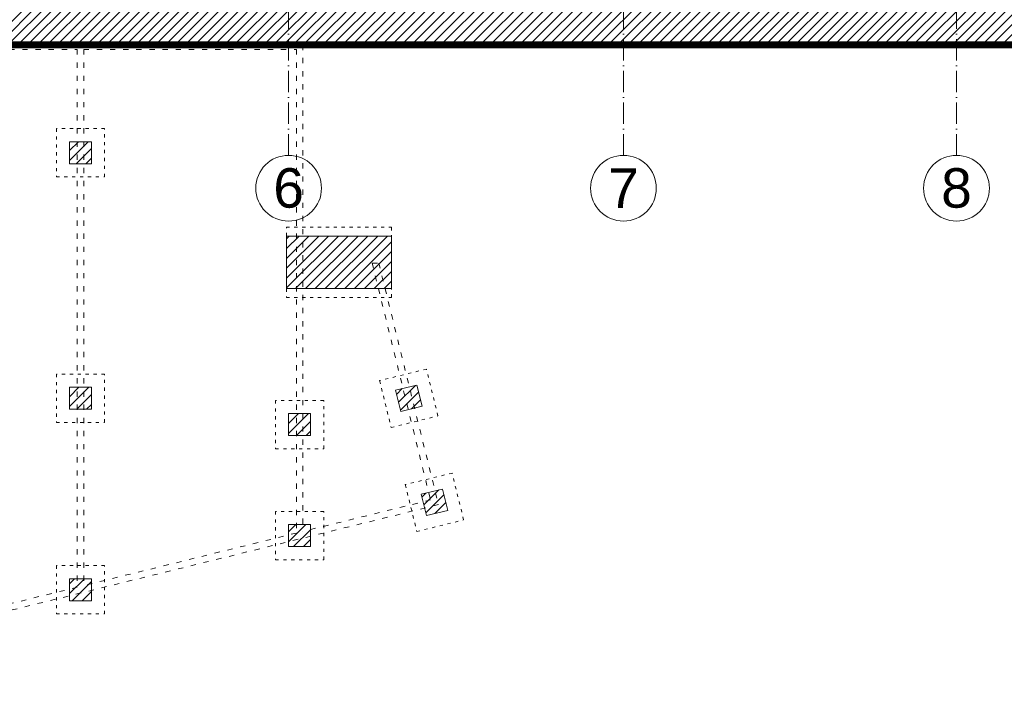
# Model space of a CAD drawing. Header units: millimetres. Extents: x 167773 to 185035, y -114105 to -66770.
# Tile 92 of 114: x 173164 to 174287, y -87814 to -87057. Entities that reach past the tile are written whole.
import ezdxf

# ---------------------------------------------------------------- set-up
doc = ezdxf.new("R2010")
doc.units = ezdxf.units.MM
for name, pattern in [('ACAD_ISO03W100', [30, 12, -18]), ('ACAD_ISO10W100', [18, 12, -3, 0, -3]), ('DASHED', [0.75, 0.5, -0.25])]:
    doc.linetypes.add(name, pattern=pattern)
doc.layers.add('!zakres', color=7, linetype='ACAD_ISO03W100', lineweight=60, true_color=0x8a14ff)
for name, color, linetype, lineweight in [('a-osie', 20, 'ACAD_ISO10W100', 9), ('b-przerywana1', 9, 'ACAD_ISO03W100', 9), ('b-ściany', 2, 'Continuous', 9), ('h-hatch', 8, 'Continuous', 9)]:
    doc.layers.add(name, color=color, linetype=linetype, lineweight=lineweight)
doc.styles.add('PPAB_100', font='arial.ttf', dxfattribs={"height": 18})

msp = doc.modelspace()

# ---------------------------------------------------------------- hatches: boundary and pattern name
at = {"layer": 'h-hatch'}
h = msp.add_hatch(dxfattribs=at)
h.set_pattern_fill('ANSI31', color=256, scale=2.5, style=0)
h.paths.add_polyline_path([(175326.4, -86763.9), (173498.4, -86763.9), (173498.4, -86687.9), (173456.4, -86687.9), (173456.4, -86768.9), (172740.4, -86768.9), (172740.4, -86509.9), (173049.4, -86509.9), (173049.4, -86462.9), (172688.4, -86462.9), (172688.4, -86772.9), (172675.4, -86772.9), (172675.4, -86807.9), (172689.4, -86807.9), (172689.4, -86840.9), (172719.4, -86840.9), (172719.4, -86794.9), (173456.4, -86794.9), (173456.4, -87037.9), (172866.4, -87037.9), (172866.4, -87085.9), (172893.4, -87085.9), (172893.4, -87154.9), (172736.4, -87154.9), (172736.4, -87085.9), (172786.4, -87085.9), (172786.4, -87037.9), (172719.4, -87037.9), (172719.4, -86930.9), (172689.4, -86930.9), (172689.4, -87037.9), (172684.4, -87037.9), (172684.4, -87085.9), (172708.4, -87085.9), (172708.4, -87154.9), (172341.4, -87154.9), (172341.4, -87085.9), (172341.4, -87037.9), (172313.4, -87037.9), (172313.4, -87085.9), (172313.4, -87154.9), (171946.4, -87154.9), (171946.4, -87085.9), (171949.4, -87085.9), (171949.4, -86927.9), (171828.4, -86927.9), (171828.4, -86937.9), (171922.4, -86937.9), (171922.4, -87037.9), (171899.4, -87037.9), (171899.4, -87085.9), (171919.4, -87085.9), (171919.4, -87154.9), (171559.4, -87154.9), (171559.4, -87085.9), (171559.4, -87037.9), (171562.4, -87037.9), (171562.4, -86937.9), (171738.4, -86937.9), (171738.4, -86927.9), (171562.4, -86927.9), (171562.4, -86882.9), (171531.4, -86882.9), (171531.4, -87045.9), (171008.4, -87045.9), (171008.4, -86802.9), (171393.4, -86802.9), (171393.4, -86817.9), (171405.4, -86817.9), (171405.4, -86802.9), (171438.4, -86802.9), (171438.4, -86762.9), (171159.4, -86762.9), (171159.4, -86722.9), (171105.4, -86722.9), (171105.4, -86757.9), (170976.4, -86757.9), (170976.4, -87085.9), (171540.4, -87085.9), (171540.4, -87172.9), (172913.4, -87172.9), (172913.4, -87085.9), (175326.4, -87085.9), (175326.4, -87028.9), (173498.4, -87028.9), (173498.4, -86811.9), (175326.4, -86811.9)])
h = msp.add_hatch(dxfattribs=at)
h.set_pattern_fill('ANSI31', color=256, scale=2.5, style=0)
h.paths.add_polyline_path([(173470.9, -87658), (173495.9, -87658), (173495.9, -87633), (173470.9, -87633)])
h.paths.add_polyline_path([(173220.9, -87719.7), (173245.9, -87719.7), (173245.9, -87694.7), (173220.9, -87694.7)])
h.paths.add_polyline_path([(172220.9, -87966.5), (172245.9, -87966.5), (172245.9, -87941.5), (172220.9, -87941.5)])
h.paths.add_polyline_path([(171970.9, -88028.2), (171995.9, -88028.2), (171995.9, -88003.2), (171970.9, -88003.2)])
h.paths.add_polyline_path([(171720.9, -88089.9), (171745.9, -88089.9), (171745.9, -88064.9), (171720.9, -88064.9)])
h.paths.add_polyline_path([(171648.3, -87784.1), (171672.6, -87778.1), (171666.6, -87753.9), (171642.3, -87759.9)])
h.paths.add_polyline_path([(171579.1, -87504), (171603.3, -87498), (171597.3, -87473.8), (171573.1, -87479.8)])
h.paths.add_polyline_path([(173628.1, -87622.7), (173652.4, -87616.7), (173646.4, -87592.4), (173622.1, -87598.4)])
h.paths.add_polyline_path([(173598.9, -87504), (173623.1, -87498), (173617.1, -87473.8), (173592.9, -87479.8)])
h.paths.add_polyline_path([(172970.9, -87781.4), (172995.9, -87781.4), (172995.9, -87756.4), (172970.9, -87756.4)])
h.paths.add_polyline_path([(172720.9, -87781.4), (172745.9, -87781.4), (172745.9, -87756.4), (172720.9, -87756.4)])
h.paths.add_polyline_path([(172470.9, -87781.4), (172495.9, -87781.4), (172495.9, -87756.4), (172470.9, -87756.4)])
h.paths.add_polyline_path([(172220.9, -87781.4), (172245.9, -87781.4), (172245.9, -87756.4), (172220.9, -87756.4)])
h.paths.add_polyline_path([(171970.9, -87781.4), (171995.9, -87781.4), (171995.9, -87756.4), (171970.9, -87756.4)])
h.paths.add_polyline_path([(171720.9, -87781.4), (171745.9, -87781.4), (171745.9, -87756.4), (171720.9, -87756.4)])
h.paths.add_polyline_path([(171720.9, -87501.4), (171745.9, -87501.4), (171745.9, -87476.4), (171720.9, -87476.4)])
h.paths.add_polyline_path([(171970.9, -87501.4), (171995.9, -87501.4), (171995.9, -87476.4), (171970.9, -87476.4)])
h.paths.add_polyline_path([(172220.9, -87501.4), (172245.9, -87501.4), (172245.9, -87476.4), (172220.9, -87476.4)])
h.paths.add_polyline_path([(172470.9, -87501.4), (172495.9, -87501.4), (172495.9, -87476.4), (172470.9, -87476.4)])
h.paths.add_polyline_path([(172720.9, -87501.4), (172745.9, -87501.4), (172745.9, -87476.4), (172720.9, -87476.4)])
h.paths.add_polyline_path([(173470.9, -87531.4), (173495.9, -87531.4), (173495.9, -87506.4), (173470.9, -87506.4)])
h.paths.add_polyline_path([(172970.9, -87501.4), (172995.9, -87501.4), (172995.9, -87476.4), (172970.9, -87476.4)])
h.paths.add_polyline_path([(173220.9, -87501.4), (173245.9, -87501.4), (173245.9, -87476.4), (173220.9, -87476.4)])
h.paths.add_polyline_path([(173220.9, -87221.4), (173245.9, -87221.4), (173245.9, -87196.4), (173220.9, -87196.4)])
h.paths.add_polyline_path([(172970.9, -87221.4), (172995.9, -87221.4), (172995.9, -87196.4), (172970.9, -87196.4)])
h.paths.add_polyline_path([(172720.9, -87221.4), (172745.9, -87221.4), (172745.9, -87196.4), (172720.9, -87196.4)])
h.paths.add_polyline_path([(172470.9, -87221.4), (172495.9, -87221.4), (172495.9, -87196.4), (172470.9, -87196.4)])
h.paths.add_polyline_path([(172220.9, -87221.4), (172245.9, -87221.4), (172245.9, -87196.4), (172220.9, -87196.4)])
h.paths.add_polyline_path([(171970.9, -87221.4), (171995.9, -87221.4), (171995.9, -87196.4), (171970.9, -87196.4)])
h.paths.add_polyline_path([(171720.9, -87221.4), (171745.9, -87221.4), (171745.9, -87196.4), (171720.9, -87196.4)])
h.paths.add_polyline_path([(171510, -87224), (171534.2, -87218), (171528.2, -87193.8), (171504, -87199.8)])
h.paths.add_polyline_path([(173468.4, -87363.9), (173588.4, -87363.9), (173588.4, -87303.9), (173468.4, -87303.9)])

# ---------------------------------------------------------------- linework, layer by layer
at = {"layer": '!zakres', "linetype": 'DASHED', "ltscale": 60, "const_width": 8, "flags": 128}
msp.add_lwpolyline([(177165.9, -86145.9), (179254.4, -86145.9), (179254.4, -87087.9), (175743.4, -87087.9), (175743.4, -87085.9), (170976.4, -87085.9), (170976.4, -86757.9), (171105.4, -86757.9), (171105.4, -86186.9), (170976.4, -86186.9), (170976.4, -86145.9), (176980, -86145.9), (177896.2, -82620.9), (177326.7, -82620.9), (177326.7, -82317.9)], dxfattribs=at)
at = {"layer": 'a-osie', "ltscale": 2}
for p, q in [((173470.9, -87211.9), (173470.9, -86011.9)), ((173852.9, -87211.9), (173852.9, -86011.9)), ((174232.9, -87211.9), (174232.9, -86011.9))]:
    msp.add_line(p, q, dxfattribs=at)
at = {"layer": 'a-osie', "linetype": 'Continuous'}
for centre in [(173470.9, -87249.4), (173852.9, -87249.4), (173852.9, -87249.4), (174232.9, -87249.4)]:
    msp.add_circle(centre, 37.5, dxfattribs=at)
at = {"layer": 'b-przerywana1', "ltscale": 0.5}
for p, q in [((172987.1, -87091.1), (173229.7, -87091.1)), ((173229.7, -87091.1), (173229.7, -87704.3)), ((173237.1, -87091.1), (173237.1, -87702.5)), ((173237.1, -87091.1), (173479.7, -87091.1)), ((173479.7, -87091.1), (173479.7, -87642.6)), ((173487.1, -87085.9), (173487.1, -87640.8)), ((173566.2, -87334.9), (173632.8, -87604.8)), ((173632.8, -87604.8), (173487.1, -87640.8)), ((173479.7, -87642.6), (173237.1, -87702.5)), ((173229.7, -87704.3), (172987.1, -87764.2))]:
    msp.add_line(p, q, dxfattribs=at)
at = {"layer": 'b-przerywana1', "ltscale": 0.3}
for points in [[(173205.9, -87236.4), (173260.9, -87236.4), (173260.9, -87181.4), (173205.9, -87181.4)], [(173205.9, -87516.4), (173260.9, -87516.4), (173260.9, -87461.4), (173205.9, -87461.4)], [(173587.9, -87522.2), (173641.3, -87509), (173628.1, -87455.6), (173574.7, -87468.8)], [(173455.9, -87546.4), (173510.9, -87546.4), (173510.9, -87491.4), (173455.9, -87491.4)], [(173617.2, -87640.8), (173670.6, -87627.6), (173657.4, -87574.2), (173604, -87587.4)], [(173455.9, -87673), (173510.9, -87673), (173510.9, -87618), (173455.9, -87618)], [(173205.9, -87734.7), (173260.9, -87734.7), (173260.9, -87679.7), (173205.9, -87679.7)]]:
    msp.add_lwpolyline(points, close=True, dxfattribs=at)
for points in [[(173468.4, -87303.9), (173468.4, -87293.9), (173588.4, -87293.9), (173588.4, -87303.9)], [(173468.4, -87363.9), (173468.4, -87373.9), (173588.4, -87373.9), (173588.4, -87363.9)]]:
    msp.add_lwpolyline(points, dxfattribs=at)
at = {"layer": 'b-przerywana1', "ltscale": 0.5}
for points in [[(173573.8, -87334.9), (173641.8, -87610.2), (171730.7, -88081.9)], [(173566.2, -87334.9), (173573.8, -87334.9)]]:
    msp.add_lwpolyline(points, dxfattribs=at)
at = {"layer": 'b-ściany'}
msp.add_line((172913.4, -87085.9), (175743.4, -87085.9), dxfattribs=at)
for points in [[(173220.9, -87221.4), (173245.9, -87221.4), (173245.9, -87196.4), (173220.9, -87196.4)], [(173468.4, -87363.9), (173588.4, -87363.9), (173588.4, -87303.9), (173468.4, -87303.9)], [(173220.9, -87501.4), (173245.9, -87501.4), (173245.9, -87476.4), (173220.9, -87476.4)], [(173598.9, -87504), (173623.1, -87498), (173617.1, -87473.8), (173592.9, -87479.8)], [(173470.9, -87531.4), (173495.9, -87531.4), (173495.9, -87506.4), (173470.9, -87506.4)], [(173628.1, -87622.7), (173652.4, -87616.7), (173646.4, -87592.4), (173622.1, -87598.4)], [(173470.9, -87658), (173495.9, -87658), (173495.9, -87633), (173470.9, -87633)], [(173220.9, -87719.7), (173245.9, -87719.7), (173245.9, -87694.7), (173220.9, -87694.7)]]:
    msp.add_lwpolyline(points, close=True, dxfattribs=at)

# ---------------------------------------------------------------- texts
at = {"layer": 'a-osie', "linetype": 'ACAD_ISO10W100', "char_height": 45, "width": 4405.783, "attachment_point": 5, "style": 'PPAB_100'}
for s, insert in [('6', (173470.9, -87249.4)), ('7', (173852.9, -87249.4)), ('8', (174232.9, -87249.4))]:
    msp.add_mtext(s, dxfattribs=dict(at, insert=insert))

doc.saveas('drawing.dxf')
